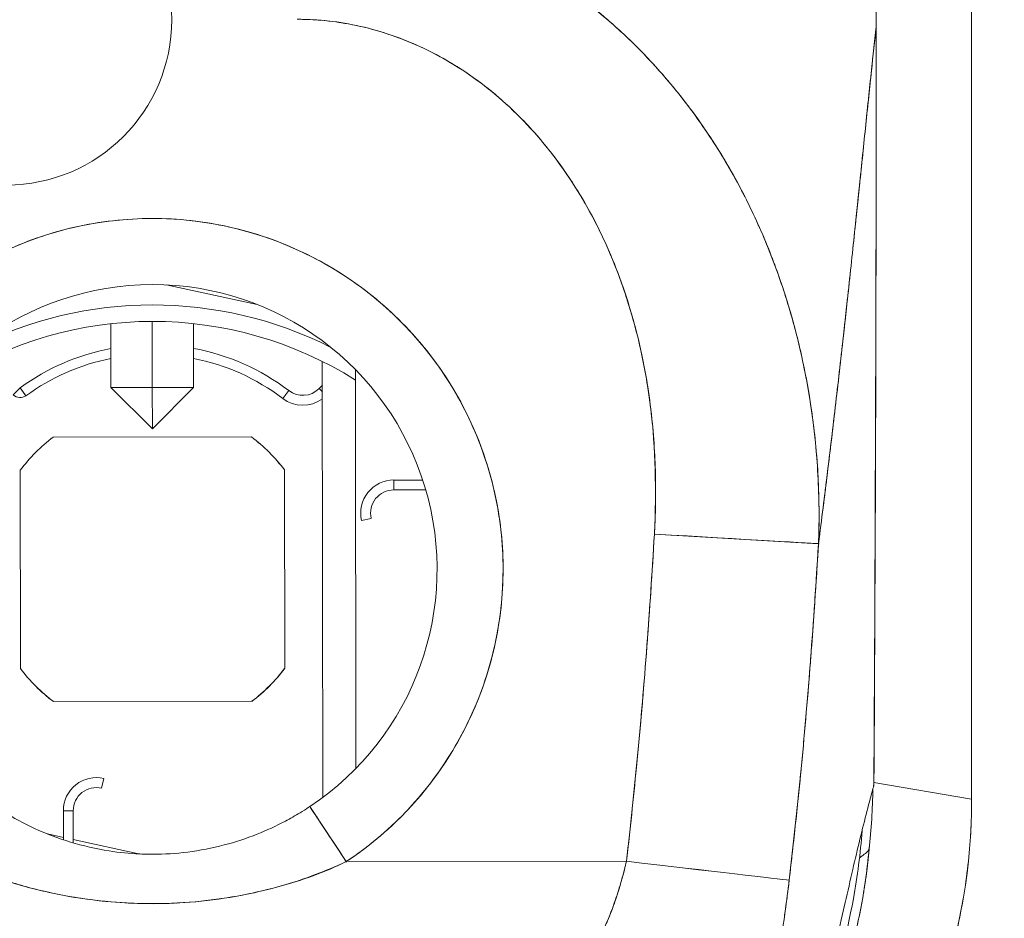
# Model space of a CAD drawing. Header units: inches. Extents: x 14 to 423, y 12 to 263.
# Tile 47 of 124: x 143.06 to 144.23, y 164.07 to 165.14. Entities that reach past the tile are written whole.
import ezdxf

# ---------------------------------------------------------------- set-up
doc = ezdxf.new("R2010")
doc.units = ezdxf.units.IN
doc.header["$LTSCALE"] = 26
doc.header["$MEASUREMENT"] = 0
doc.layers.add('Dimension (ANSI)', color=7, linetype='Continuous', lineweight=5)
doc.layers.add('Visible (ANSI)', color=7, linetype='Continuous', lineweight=5)
doc.styles.add('ROMANS', font='romans.shx')
doc.dimstyles.new('Default (ANSI)', dxfattribs={"dimscale": 26, "dimtxt": 0.08, "dimasz": 0.098425, "dimexe": 0.125, "dimexo": 0.0625, "dimgap": 0.031496, "dimtad": 0, "dimtih": 1, "dimtoh": 1, "dimrnd": 1e-08, "dimzin": 0, "dimdsep": 46, "dimtxsty": 'ROMANS', "dimcen": 0.09, "dimdle": 0.393701, "dimclrd": 256, "dimclre": 256, "dimclrt": 256, "dimadec": 0, "dimazin": 0, "dimtfac": 1.25, "dimtofl": 0, "dimtmove": 0, "dimatfit": 3, "dimfxl": 1, "dimtolj": 1, "dimtzin": 0, "dimlwd": -1, "dimlwe": -1, "dimarcsym": 0})

# ---------------------------------------------------------------- blocks, each defined once
blk = doc.blocks.new('*D44')
at = {"layer": 'Defpoints', "color": 0, "transparency": 16777216}
for p in [(143.3756, 164.4828), (170.1133, 129.3889), (186.6754, 129.3889)]:
    blk.add_point(p, dxfattribs=at)
at = {"layer": 'Dimension (ANSI)', "transparency": 16777216}
for p, q in [((145.0006, 164.4828), (189.9254, 164.4828)), ((186.6754, 161.9238), (186.6754, 148.7948)), ((186.6754, 131.9479), (186.6754, 145.077)), ((171.7383, 129.3889), (189.9254, 129.3889))]:
    blk.add_line(p, q, dxfattribs=at)
for points in [[(186.2489, 161.9238), (187.1019, 161.9238), (186.6754, 164.4828)], [(186.2489, 131.9479), (187.1019, 131.9479), (186.6754, 129.3889)]]:
    blk.add_solid(points, dxfattribs=at)
at = {"layer": 'Dimension (ANSI)', "transparency": 16777216, "insert": (182.565, 147.9759), "char_height": 2.08, "attachment_point": 1, "style": 'ROMANS'}
blk.add_mtext('\\A1;35.09', dxfattribs=at)

msp = doc.modelspace()

# ---------------------------------------------------------------- linework, layer by layer
at = {"layer": 'Visible (ANSI)'}
for p, q in [((144.1945, 164.2089), (144.1945, 165.2729)), ((144.1945, 165.2729), (144.1945, 164.2089)), ((144.0807, 165.1288), (144.0807, 165.1288)), ((143.3428, 164.7981), (143.2344, 164.8214)), ((143.1685, 164.795), (143.1685, 164.795)), ((143.2669, 164.7951), (143.2669, 164.7951)), ((143.1686, 164.6991), (143.1685, 164.7752)), ((143.2178, 164.6992), (143.2177, 164.7779)), ((143.2177, 164.7779), (143.2178, 164.6992)), ((143.267, 164.6992), (143.2669, 164.7753)), ((143.4212, 164.2109), (143.4205, 164.7302)), ((143.0603, 164.6989), (143.0519, 164.6905)), ((143.0603, 164.6989), (143.0672, 164.6894)), ((143.1686, 164.6991), (143.2178, 164.6992)), ((143.2178, 164.6992), (143.1686, 164.6991)), ((143.2179, 164.65), (143.1686, 164.6991)), ((143.2178, 164.6992), (143.267, 164.6992)), ((143.2178, 164.6992), (143.2179, 164.65)), ((143.2179, 164.65), (143.2178, 164.6992)), ((143.267, 164.6992), (143.2178, 164.6992)), ((143.2179, 164.65), (143.267, 164.6992)), ((143.4167, 164.6979), (143.4206, 164.7018)), ((143.4599, 164.708), (143.4605, 164.2454)), ((143.3733, 164.6861), (143.3805, 164.6955)), ((143.3805, 164.6955), (143.3733, 164.6861)), ((143.4167, 164.6979), (143.4206, 164.694)), ((143.4206, 164.694), (143.4167, 164.6979)), ((143.0998, 164.64), (143.336, 164.6403)), ((143.336, 164.6403), (143.0998, 164.64)), ((143.0608, 164.3643), (143.0605, 164.6005)), ((143.0605, 164.6005), (143.0608, 164.3643)), ((143.3754, 164.6009), (143.3757, 164.3647)), ((143.3757, 164.3647), (143.3754, 164.6009)), ((143.5057, 164.5889), (143.5402, 164.5889)), ((143.5057, 164.5889), (143.5057, 164.5771)), ((143.5402, 164.5889), (143.5057, 164.5889)), ((143.5057, 164.5771), (143.5057, 164.5889)), ((143.5057, 164.5771), (143.5439, 164.5771)), ((143.4673, 164.5406), (143.4788, 164.5433)), ((143.8163, 164.5246), (144.0119, 164.5131)), ((143.6118, 164.3425), (143.6118, 164.3425)), ((143.3364, 164.3253), (143.1002, 164.325)), ((143.1002, 164.325), (143.3364, 164.3253)), ((143.6039, 164.322), (143.6039, 164.3221)), ((143.1574, 164.2219), (143.1601, 164.2334)), ((144.078, 164.2287), (144.1945, 164.2089)), ((144.1945, 164.2089), (144.078, 164.2287)), ((144.1945, 164.2089), (144.1945, 164.2075)), ((143.1118, 164.195), (143.1236, 164.195)), ((143.1118, 164.195), (143.1118, 164.1604)), ((143.1236, 164.195), (143.1118, 164.195)), ((143.1118, 164.1604), (143.1118, 164.195)), ((143.1236, 164.1567), (143.1236, 164.195)), ((143.4056, 164.1999), (143.4491, 164.1344)), ((143.0928, 164.1673), (143.1118, 164.1632)), ((143.1236, 164.1607), (143.2034, 164.1434)), ((143.786, 164.1605), (143.786, 164.1605)), ((143.786, 164.1605), (143.786, 164.1605)), ((143.4606, 164.1423), (143.4606, 164.1423)), ((143.7837, 164.1408), (143.7837, 164.1408)), ((143.4491, 164.1344), (143.783, 164.1348)), ((143.783, 164.1348), (143.4491, 164.1344)), ((143.4213, 164.1221), (143.4213, 164.1225)), ((143.1897, 164.085), (143.1892, 164.085)), ((143.2466, 164.085), (143.246, 164.085))]:
    msp.add_line(p, q, dxfattribs=at)
msp.add_circle((143.0441, 165.1373), 0.1969, dxfattribs=at)
for centre, radius, start, end in [((143.2181, 164.4826), 0.4179, 303.5542, 236.5917), ((143.2181, 164.4826), 0.3392, 303.5542, 236.5917), ((143.2183, 164.3251), 0.4724, 63.3768, 116.7692), ((143.2183, 164.3251), 0.4724, 63.3768, 116.7692), ((143.2183, 164.3251), 0.4528, 57.7438, 122.4021), ((143.2181, 164.4826), 0.2677, 100.6655, 126.1173), ((143.2181, 164.4826), 0.2677, 52.6623, 79.4804), ((143.2181, 164.4826), 0.2559, 101.1606, 126.1176), ((143.2181, 164.4826), 0.2559, 52.6621, 78.9855), ((143.0603, 164.6989), 0.0118, 225, 306.1173), ((143.0603, 164.6989), 0.0118, 285.6418, 306.1173), ((143.3972, 164.7174), 0.0276, 232.6623, 315), ((143.3972, 164.7174), 0.0394, 232.6623, 306.4838), ((143.2183, 164.4824), 0.1972, 126.9565, 143.1895), ((143.2181, 164.4826), 0.1969, 126.9429, 143.2031), ((143.2178, 164.4824), 0.1972, 36.9565, 53.1895), ((143.2181, 164.4826), 0.1969, 36.9429, 53.2031), ((143.5057, 164.5496), 0.0394, 90, 193.1009), ((143.5057, 164.5496), 0.0394, 90, 193.1009), ((143.5057, 164.5496), 0.0276, 90, 193.1009), ((143.8232, 164.5614), 0.0197, 251.6995, 252.2275), ((143.8232, 164.5614), 0.0197, 251.6981, 252.2263), ((143.2183, 164.4829), 0.1972, 216.9565, 233.1895), ((143.2181, 164.4826), 0.1969, 216.9429, 233.2031), ((143.2178, 164.4829), 0.1972, 306.9565, 323.1895), ((143.2181, 164.4826), 0.1969, 306.9429, 323.2031), ((143.1512, 164.195), 0.0394, 76.8991, 180), ((143.1512, 164.195), 0.0394, 76.8991, 180), ((143.1512, 164.195), 0.0276, 76.8991, 180)]:
    msp.add_arc(centre, radius, start, end, dxfattribs=at)
for centre, major_axis, ratio, start_param, end_param in [((144.0689, 165.1288), (0.0118, 0), 0.00001, 0.034493, 0.074085), ((143.8163, 164.5246), (0.1965, -0.0115), 0.00001, 0.025481, 1.570796), ((143.3782, 164.229), (0.1168, 0.6887), 0.999988, 4.765428, 4.868842), ((143.3782, 164.229), (-0.117, -0.6887), 0.999988, 1.624174, 1.727591), ((144.0661, 164.2252), (0.0118, -0.0001), 0.00001, 0.277726, 0.365491), ((143.5073, 164.207), (0.1154, 0.6788), 0.997956, 4.543675, 4.881103), ((143.4491, 164.1344), (-0.0435, 0.0656), 0.00001, 0.049365, 1.578957), ((143.783, 164.1348), (0.1955, -0.0228), 0.00001, 0.127069, 1.570856), ((143.783, 164.1348), (0.1955, -0.0228), 0.00001, 0.126542, 1.570795)]:
    msp.add_ellipse(centre, major_axis=major_axis, ratio=ratio, start_param=start_param, end_param=end_param, dxfattribs=at)
for points, knots in [([(143.3745, 165.8399), (143.4532, 165.84), (143.533, 165.8264), (143.6773, 165.7758), (143.7442, 165.7396), (143.8623, 165.6488), (143.9149, 165.593), (143.9992, 165.4691), (144.0319, 165.3994), (144.0711, 165.263), (144.0806, 165.1956), (144.0807, 165.1288)], [0, 0, 0, 0, 0.599529, 0.599529, 1.165116, 1.165116, 1.73485, 1.73485, 2.307269, 2.307269, 2.816056, 2.816056, 2.816056, 2.816056]), ([(143.3745, 165.8393), (143.3869, 165.8394), (143.4011, 165.839), (143.416, 165.8382), (143.4219, 165.8378), (143.4279, 165.8374), (143.4339, 165.8369), (143.4451, 165.836), (143.4565, 165.8347), (143.4681, 165.8332), (143.4786, 165.8318), (143.4894, 165.8301), (143.5004, 165.8281), (143.5097, 165.8264), (143.5192, 165.8245), (143.5288, 165.8223), (143.5433, 165.8191), (143.5581, 165.8153), (143.5733, 165.8108), (143.5807, 165.8086), (143.5883, 165.8063), (143.5959, 165.8037), (143.6142, 165.7977), (143.6329, 165.7906), (143.6521, 165.7824), (143.657, 165.7803), (143.6619, 165.7781), (143.6668, 165.7759), (143.6893, 165.7656), (143.7125, 165.7536), (143.7359, 165.7395), (143.7368, 165.739), (143.7377, 165.7384), (143.7386, 165.7379), (143.7617, 165.7239), (143.785, 165.708), (143.8086, 165.6896), (143.8133, 165.6859), (143.818, 165.6821), (143.8227, 165.6782), (143.8399, 165.664), (143.857, 165.6485), (143.8738, 165.6315), (143.8858, 165.6195), (143.8975, 165.6069), (143.909, 165.5935), (143.9168, 165.5844), (143.9245, 165.5749), (143.932, 165.5652), (143.9498, 165.5422), (143.9663, 165.5178), (143.9813, 165.4925), (143.9822, 165.4909), (143.9832, 165.4893), (143.9841, 165.4876), (143.9976, 165.4644), (144.0097, 165.4406), (144.0204, 165.4161), (144.0271, 165.4009), (144.0333, 165.3854), (144.0389, 165.3696), (144.0425, 165.3594), (144.046, 165.3491), (144.0491, 165.3387), (144.0568, 165.3137), (144.0631, 165.2882), (144.0679, 165.2633), (144.0691, 165.257), (144.0702, 165.2506), (144.0712, 165.2444), (144.0741, 165.2267), (144.0763, 165.2094), (144.0778, 165.1926), (144.0798, 165.1703), (144.0806, 165.1489), (144.0807, 165.1288)], [0, 0, 0, 0, 0.065233, 0.065233, 0.065233, 0.090909, 0.090909, 0.090909, 0.138606, 0.138606, 0.138606, 0.181818, 0.181818, 0.181818, 0.218295, 0.218295, 0.218295, 0.272727, 0.272727, 0.272727, 0.299488, 0.299488, 0.299488, 0.363636, 0.363636, 0.363636, 0.379913, 0.379913, 0.379913, 0.454545, 0.454545, 0.454545, 0.457429, 0.457429, 0.457429, 0.530754, 0.530754, 0.530754, 0.545455, 0.545455, 0.545455, 0.598649, 0.598649, 0.598649, 0.636364, 0.636364, 0.636364, 0.662242, 0.662242, 0.662242, 0.723318, 0.723318, 0.723318, 0.727273, 0.727273, 0.727273, 0.783303, 0.783303, 0.783303, 0.818182, 0.818182, 0.818182, 0.840721, 0.840721, 0.840721, 0.895221, 0.895221, 0.895221, 0.909091, 0.909091, 0.909091, 0.94822, 0.94822, 0.94822, 1, 1, 1, 1]), ([(144.0807, 165.1288), (144.0807, 165.1371), (144.0805, 165.1454), (144.0802, 165.1537), (144.0799, 165.1629), (144.0794, 165.1721), (144.0787, 165.1813), (144.078, 165.1914), (144.077, 165.2014), (144.0758, 165.2115), (144.0745, 165.2225), (144.073, 165.2335), (144.0712, 165.2445), (144.0699, 165.2525), (144.0685, 165.2604), (144.0669, 165.2683), (144.0661, 165.2724), (144.0653, 165.2764), (144.0644, 165.2804), (144.0616, 165.2934), (144.0584, 165.3064), (144.0548, 165.3193), (144.0509, 165.3335), (144.0465, 165.3475), (144.0418, 165.3614), (144.037, 165.3752), (144.0319, 165.3889), (144.0263, 165.4024), (144.0257, 165.4038), (144.0251, 165.4052), (144.0245, 165.4066), (144.0177, 165.4229), (144.0102, 165.4389), (144.0022, 165.4546), (143.9932, 165.4721), (143.9835, 165.4892), (143.9732, 165.5059), (143.9691, 165.5125), (143.9649, 165.519), (143.9606, 165.5254), (143.9527, 165.5372), (143.9445, 165.5487), (143.936, 165.56), (143.9223, 165.578), (143.9079, 165.5953), (143.8926, 165.6119), (143.886, 165.619), (143.8793, 165.626), (143.8725, 165.6329), (143.8649, 165.6405), (143.8571, 165.6479), (143.8492, 165.6552), (143.8359, 165.6673), (143.8221, 165.679), (143.8079, 165.6901), (143.7952, 165.7001), (143.7821, 165.7096), (143.7687, 165.7186), (143.7676, 165.7194), (143.7665, 165.7201), (143.7654, 165.7208), (143.7544, 165.7282), (143.7431, 165.7353), (143.7317, 165.742), (143.7203, 165.7487), (143.7088, 165.7551), (143.6971, 165.7611), (143.6865, 165.7666), (143.6759, 165.7718), (143.665, 165.7767), (143.6579, 165.7799), (143.6507, 165.783), (143.6435, 165.786), (143.6408, 165.7871), (143.638, 165.7882), (143.6353, 165.7893), (143.6262, 165.793), (143.617, 165.7964), (143.6077, 165.7997), (143.5992, 165.8027), (143.5907, 165.8055), (143.5821, 165.8081), (143.5742, 165.8106), (143.5663, 165.8129), (143.5583, 165.815), (143.5509, 165.817), (143.5435, 165.8189), (143.536, 165.8207), (143.5292, 165.8223), (143.5223, 165.8238), (143.5154, 165.8252), (143.5141, 165.8255), (143.5128, 165.8257), (143.5115, 165.826), (143.5065, 165.827), (143.5014, 165.8279), (143.4964, 165.8288), (143.4907, 165.8298), (143.485, 165.8307), (143.4793, 165.8316), (143.4743, 165.8323), (143.4693, 165.833), (143.4643, 165.8337), (143.4599, 165.8342), (143.4555, 165.8348), (143.4511, 165.8352), (143.4472, 165.8357), (143.4433, 165.8361), (143.4394, 165.8364), (143.4359, 165.8367), (143.4324, 165.837), (143.4289, 165.8373), (143.4257, 165.8375), (143.4225, 165.8378), (143.4193, 165.838), (143.4163, 165.8382), (143.4133, 165.8383), (143.4104, 165.8385), (143.4075, 165.8386), (143.4047, 165.8387), (143.4019, 165.8388), (143.3993, 165.8389), (143.3966, 165.839), (143.394, 165.8391), (143.3916, 165.8392), (143.3891, 165.8392), (143.3867, 165.8393), (143.3845, 165.8393), (143.3823, 165.8393), (143.3801, 165.8393), (143.3783, 165.8393), (143.3764, 165.8393), (143.3745, 165.8393)], [0, 0, 0, 0, 0.022163, 0.022163, 0.022163, 0.046721, 0.046721, 0.046721, 0.07375, 0.07375, 0.07375, 0.103441, 0.103441, 0.103441, 0.125, 0.125, 0.125, 0.135958, 0.135958, 0.135958, 0.171628, 0.171628, 0.171628, 0.210936, 0.210936, 0.210936, 0.25, 0.25, 0.25, 0.254076, 0.254076, 0.254076, 0.301415, 0.301415, 0.301415, 0.354208, 0.354208, 0.354208, 0.375, 0.375, 0.375, 0.413119, 0.413119, 0.413119, 0.473883, 0.473883, 0.473883, 0.5, 0.5, 0.5, 0.529014, 0.529014, 0.529014, 0.577715, 0.577715, 0.577715, 0.621414, 0.621414, 0.621414, 0.625, 0.625, 0.625, 0.66093, 0.66093, 0.66093, 0.696579, 0.696579, 0.696579, 0.728771, 0.728771, 0.728771, 0.75, 0.75, 0.75, 0.757976, 0.757976, 0.757976, 0.784626, 0.784626, 0.784626, 0.80904, 0.80904, 0.80904, 0.83151, 0.83151, 0.83151, 0.852308, 0.852308, 0.852308, 0.871433, 0.871433, 0.871433, 0.875, 0.875, 0.875, 0.888962, 0.888962, 0.888962, 0.904641, 0.904641, 0.904641, 0.918368, 0.918368, 0.918368, 0.930426, 0.930426, 0.930426, 0.941092, 0.941092, 0.941092, 0.950638, 0.950638, 0.950638, 0.959335, 0.959335, 0.959335, 0.967454, 0.967454, 0.967454, 0.975136, 0.975136, 0.975136, 0.982323, 0.982323, 0.982323, 0.988932, 0.988932, 0.988932, 0.994877, 0.994877, 0.994877, 1, 1, 1, 1]), ([(144.0119, 164.5131), (144.0128, 164.5343), (144.0129, 164.5563), (144.0121, 164.579), (144.0112, 164.6025), (144.0094, 164.6269), (144.0063, 164.6519), (144.0062, 164.6524), (144.0062, 164.653), (144.0061, 164.6535), (144.003, 164.6789), (143.9986, 164.705), (143.993, 164.7309), (143.9903, 164.7435), (143.9873, 164.7562), (143.984, 164.7686), (143.9809, 164.7806), (143.9775, 164.7925), (143.9738, 164.8042), (143.9729, 164.8072), (143.9719, 164.8102), (143.971, 164.8131), (143.9617, 164.8416), (143.9511, 164.8688), (143.9393, 164.8948), (143.9325, 164.9099), (143.9252, 164.9247), (143.9176, 164.939), (143.9114, 164.9506), (143.9049, 164.9619), (143.8983, 164.973), (143.8829, 164.9985), (143.8662, 165.0226), (143.8485, 165.045), (143.8465, 165.0476), (143.8445, 165.0502), (143.8424, 165.0527), (143.8334, 165.0638), (143.8242, 165.0745), (143.8147, 165.0848), (143.8072, 165.093), (143.7995, 165.101), (143.7917, 165.1086), (143.7791, 165.121), (143.7661, 165.1327), (143.7529, 165.1437), (143.7453, 165.1501), (143.7375, 165.1562), (143.7297, 165.1621), (143.7085, 165.1782), (143.6868, 165.1924), (143.6652, 165.2047), (143.6618, 165.2066), (143.6585, 165.2085), (143.6551, 165.2103), (143.6367, 165.2203), (143.6185, 165.229), (143.6006, 165.2364), (143.5866, 165.2422), (143.5728, 165.2472), (143.5593, 165.2516), (143.5523, 165.2539), (143.5454, 165.256), (143.5385, 165.2579), (143.5191, 165.2634), (143.5001, 165.2676), (143.4814, 165.2707), (143.4777, 165.2714), (143.4739, 165.272), (143.4702, 165.2725), (143.457, 165.2745), (143.4439, 165.2759), (143.4314, 165.2768), (143.4166, 165.2779), (143.4027, 165.2783), (143.3902, 165.2781)], [0, 0, 0, 0, 0.0539723, 0.0539723, 0.0539723, 0.1098872, 0.1098872, 0.1098872, 0.1111111, 0.1111111, 0.1111111, 0.1678395, 0.1678395, 0.1678395, 0.195541, 0.195541, 0.195541, 0.2222222, 0.2222222, 0.2222222, 0.2290682, 0.2290682, 0.2290682, 0.2949275, 0.2949275, 0.2949275, 0.3333333, 0.3333333, 0.3333333, 0.3644211, 0.3644211, 0.3644211, 0.4362041, 0.4362041, 0.4362041, 0.4444444, 0.4444444, 0.4444444, 0.4804974, 0.4804974, 0.4804974, 0.5092271, 0.5092271, 0.5092271, 0.5555556, 0.5555556, 0.5555556, 0.5823886, 0.5823886, 0.5823886, 0.6553745, 0.6553745, 0.6553745, 0.6666667, 0.6666667, 0.6666667, 0.7290537, 0.7290537, 0.7290537, 0.7777778, 0.7777778, 0.7777778, 0.8029174, 0.8029174, 0.8029174, 0.8744925, 0.8744925, 0.8744925, 0.8888889, 0.8888889, 0.8888889, 0.9398728, 0.9398728, 0.9398728, 0.9999848, 0.9999848, 0.9999848, 0.9999848]), ([(143.3902, 165.2781), (143.402, 165.2782), (143.4139, 165.2778), (143.4259, 165.2771), (143.439, 165.2763), (143.4522, 165.275), (143.4654, 165.2732), (143.4739, 165.272), (143.4824, 165.2706), (143.4909, 165.2691), (143.4968, 165.268), (143.5026, 165.2668), (143.5084, 165.2655), (143.524, 165.2621), (143.5395, 165.2579), (143.555, 165.253), (143.5668, 165.2493), (143.5787, 165.2451), (143.5904, 165.2405), (143.5952, 165.2386), (143.6001, 165.2366), (143.6049, 165.2346), (143.6227, 165.227), (143.6404, 165.2184), (143.6578, 165.2089), (143.6674, 165.2036), (143.6769, 165.198), (143.6863, 165.1921), (143.6953, 165.1864), (143.7043, 165.1805), (143.7131, 165.1742), (143.7325, 165.1606), (143.7514, 165.1456), (143.7697, 165.1292), (143.7718, 165.1273), (143.774, 165.1254), (143.7761, 165.1234), (143.7934, 165.1075), (143.8102, 165.0903), (143.8263, 165.0719), (143.8366, 165.06), (143.8467, 165.0476), (143.8565, 165.0347), (143.8645, 165.0241), (143.8722, 165.0133), (143.8797, 165.0021), (143.8952, 164.9791), (143.9096, 164.9547), (143.9228, 164.929), (143.9232, 164.9282), (143.9236, 164.9274), (143.924, 164.9266), (143.935, 164.9051), (143.9451, 164.8827), (143.9543, 164.8595), (143.9618, 164.8405), (143.9687, 164.8208), (143.9749, 164.8007), (143.9755, 164.7988), (143.9761, 164.7968), (143.9767, 164.7949), (143.9824, 164.7756), (143.9876, 164.7559), (143.992, 164.7358), (143.9959, 164.7181), (143.9993, 164.7002), (144.0021, 164.6821), (144.0033, 164.6749), (144.0043, 164.6677), (144.0052, 164.6605), (144.0064, 164.6515), (144.0074, 164.6425), (144.0083, 164.6335), (144.0098, 164.6189), (144.0108, 164.6042), (144.0115, 164.5894), (144.0122, 164.5762), (144.0125, 164.5628), (144.0126, 164.5494), (144.0126, 164.5374), (144.0124, 164.5253), (144.0119, 164.5131)], [0.0000106, 0.0000106, 0.0000106, 0.0000106, 0.0395519, 0.0395519, 0.0395519, 0.0829776, 0.0829776, 0.0829776, 0.1111111, 0.1111111, 0.1111111, 0.130351, 0.130351, 0.130351, 0.1822686, 0.1822686, 0.1822686, 0.2222222, 0.2222222, 0.2222222, 0.2386312, 0.2386312, 0.2386312, 0.2996771, 0.2996771, 0.2996771, 0.3333333, 0.3333333, 0.3333333, 0.3655628, 0.3655628, 0.3655628, 0.4361491, 0.4361491, 0.4361491, 0.4444444, 0.4444444, 0.4444444, 0.5119023, 0.5119023, 0.5119023, 0.5555556, 0.5555556, 0.5555556, 0.5911944, 0.5911944, 0.5911944, 0.6643626, 0.6643626, 0.6643626, 0.6666667, 0.6666667, 0.6666667, 0.7276645, 0.7276645, 0.7276645, 0.7777778, 0.7777778, 0.7777778, 0.7825579, 0.7825579, 0.7825579, 0.8302948, 0.8302948, 0.8302948, 0.872238, 0.872238, 0.872238, 0.8888889, 0.8888889, 0.8888889, 0.9095682, 0.9095682, 0.9095682, 0.942962, 0.942962, 0.942962, 0.9729752, 0.9729752, 0.9729752, 1, 1, 1, 1]), ([(143.8163, 164.5246), (143.8188, 164.5774), (143.8175, 164.6269), (143.8121, 164.6732), (143.8066, 164.7195), (143.797, 164.7626), (143.7845, 164.802), (143.772, 164.8413), (143.7566, 164.8769), (143.7391, 164.9089), (143.7216, 164.9409), (143.7019, 164.9693), (143.6808, 164.9942), (143.6597, 165.0191), (143.6372, 165.0405), (143.6137, 165.0586), (143.5903, 165.0767), (143.566, 165.0916), (143.5412, 165.1033), (143.5164, 165.115), (143.4912, 165.1236), (143.466, 165.1294), (143.4408, 165.1351), (143.4156, 165.1379), (143.3904, 165.1378)], [0, 0, 0, 0, 0.125, 0.125, 0.125, 0.25, 0.25, 0.25, 0.375, 0.375, 0.375, 0.5, 0.5, 0.5, 0.625, 0.625, 0.625, 0.75, 0.75, 0.75, 0.875, 0.875, 0.875, 1, 1, 1, 1]), ([(143.8163, 164.5246), (143.8169, 164.5345), (143.8173, 164.5444), (143.8176, 164.5543), (143.8178, 164.5651), (143.8179, 164.576), (143.8178, 164.5869), (143.8176, 164.5988), (143.8172, 164.6108), (143.8165, 164.6227), (143.8158, 164.6358), (143.8147, 164.6489), (143.8133, 164.662), (143.8118, 164.6765), (143.8098, 164.691), (143.8075, 164.7053), (143.8057, 164.716), (143.8037, 164.7267), (143.8015, 164.7372), (143.8004, 164.7425), (143.7992, 164.7477), (143.798, 164.7529), (143.7939, 164.7704), (143.7891, 164.7876), (143.7836, 164.8046), (143.7776, 164.8235), (143.7707, 164.842), (143.7629, 164.8602), (143.7543, 164.8801), (143.7446, 164.8996), (143.7338, 164.9183), (143.7311, 164.9232), (143.7282, 164.9279), (143.7253, 164.9326), (143.7166, 164.9468), (143.7071, 164.9606), (143.6971, 164.9738), (143.6849, 164.9899), (143.6719, 165.0051), (143.6579, 165.0194), (143.6454, 165.0321), (143.6322, 165.044), (143.6183, 165.055), (143.6069, 165.0641), (143.595, 165.0726), (143.5827, 165.0804), (143.5816, 165.0811), (143.5805, 165.0818), (143.5794, 165.0825), (143.5673, 165.09), (143.5548, 165.0968), (143.542, 165.1029), (143.5305, 165.1084), (143.5188, 165.1132), (143.5068, 165.1175), (143.496, 165.1213), (143.485, 165.1247), (143.4738, 165.1275), (143.4638, 165.13), (143.4537, 165.132), (143.4435, 165.1336), (143.4342, 165.1351), (143.425, 165.1362), (143.4156, 165.1369), (143.4072, 165.1375), (143.3988, 165.1378), (143.3904, 165.1378)], [0, 0, 0, 0, 0.034588, 0.034588, 0.034588, 0.072613, 0.072613, 0.072613, 0.11445, 0.11445, 0.11445, 0.16066, 0.16066, 0.16066, 0.2119, 0.2119, 0.2119, 0.25, 0.25, 0.25, 0.268909, 0.268909, 0.268909, 0.332309, 0.332309, 0.332309, 0.40259, 0.40259, 0.40259, 0.480099, 0.480099, 0.480099, 0.5, 0.5, 0.5, 0.559815, 0.559815, 0.559815, 0.632197, 0.632197, 0.632197, 0.696757, 0.696757, 0.696757, 0.75, 0.75, 0.75, 0.754844, 0.754844, 0.754844, 0.806927, 0.806927, 0.806927, 0.853712, 0.853712, 0.853712, 0.896031, 0.896031, 0.896031, 0.93419, 0.93419, 0.93419, 0.968796, 0.968796, 0.968796, 1, 1, 1, 1]), ([(144.0807, 165.1288), (144.0789, 165.1125), (144.077, 165.0949), (144.075, 165.0763), (144.0727, 165.0549), (144.0704, 165.0321), (144.0679, 165.0082), (144.0654, 164.9844), (144.0628, 164.9594), (144.0602, 164.9337), (144.0575, 164.9079), (144.0547, 164.8813), (144.0518, 164.8542), (144.0489, 164.827), (144.0459, 164.7993), (144.0428, 164.7712), (144.0397, 164.7431), (144.0365, 164.7146), (144.0331, 164.686), (144.0298, 164.6573), (144.0264, 164.6285), (144.0228, 164.5996), (144.0193, 164.5707), (144.0157, 164.5419), (144.0119, 164.5131)], [0, 0, 0, 0, 0.110185, 0.110185, 0.110185, 0.237301, 0.237301, 0.237301, 0.364418, 0.364418, 0.364418, 0.491534, 0.491534, 0.491534, 0.618651, 0.618651, 0.618651, 0.745767, 0.745767, 0.745767, 0.872884, 0.872884, 0.872884, 1, 1, 1, 1]), ([(144.0119, 164.5131), (144.0124, 164.5169), (144.0129, 164.5207), (144.0134, 164.5244), (144.017, 164.5522), (144.0205, 164.5802), (144.0239, 164.6081), (144.0273, 164.636), (144.0306, 164.6638), (144.0338, 164.6915), (144.037, 164.7192), (144.0401, 164.7467), (144.0431, 164.7739), (144.0461, 164.801), (144.049, 164.8278), (144.0518, 164.8541), (144.0546, 164.8803), (144.0573, 164.9061), (144.0599, 164.931), (144.0625, 164.956), (144.065, 164.9802), (144.0674, 165.0034), (144.0698, 165.0266), (144.0721, 165.0488), (144.0743, 165.0698), (144.0765, 165.0908), (144.0786, 165.1106), (144.0807, 165.1288)], [0, 0, 0, 0, 0.016632, 0.016632, 0.016632, 0.139553, 0.139553, 0.139553, 0.262474, 0.262474, 0.262474, 0.385395, 0.385395, 0.385395, 0.508316, 0.508316, 0.508316, 0.631237, 0.631237, 0.631237, 0.754158, 0.754158, 0.754158, 0.877079, 0.877079, 0.877079, 1, 1, 1, 1]), ([(144.0807, 165.1288), (144.0807, 165.1098), (144.0807, 165.0894), (144.0807, 165.0681), (144.0807, 165.0544), (144.0806, 165.0403), (144.0806, 165.0258), (144.0806, 165.0213), (144.0806, 165.0168), (144.0806, 165.0122), (144.0806, 164.9952), (144.0806, 164.9779), (144.0806, 164.9602), (144.0806, 164.9442), (144.0806, 164.9279), (144.0805, 164.9114), (144.0805, 164.9109), (144.0805, 164.9105), (144.0805, 164.91), (144.0805, 164.8953), (144.0805, 164.8803), (144.0805, 164.8651), (144.0804, 164.8506), (144.0804, 164.8358), (144.0804, 164.8207), (144.0804, 164.8084), (144.0803, 164.7958), (144.0803, 164.783), (144.0802, 164.7675), (144.0802, 164.7515), (144.0802, 164.7353), (144.0801, 164.7077), (144.08, 164.6793), (144.0799, 164.6506), (144.0799, 164.6473), (144.0799, 164.644), (144.0798, 164.6407), (144.0797, 164.6145), (144.0797, 164.5883), (144.0796, 164.5619), (144.0795, 164.5461), (144.0794, 164.5304), (144.0794, 164.5147), (144.0793, 164.5072), (144.0793, 164.4998), (144.0793, 164.4924), (144.0792, 164.4831), (144.0792, 164.4739), (144.0792, 164.4647), (144.0791, 164.4468), (144.079, 164.429), (144.0789, 164.4115), (144.0789, 164.392), (144.0788, 164.3729), (144.0787, 164.3543), (144.0787, 164.3526), (144.0787, 164.351), (144.0786, 164.3493), (144.0785, 164.3297), (144.0784, 164.3107), (144.0783, 164.2924), (144.0782, 164.2685), (144.0781, 164.2459), (144.0779, 164.2251)], [0, 0, 0, 0, 0.086854, 0.086854, 0.086854, 0.142857, 0.142857, 0.142857, 0.160393, 0.160393, 0.160393, 0.225332, 0.225332, 0.225332, 0.284072, 0.284072, 0.284072, 0.285714, 0.285714, 0.285714, 0.337995, 0.337995, 0.337995, 0.387858, 0.387858, 0.387858, 0.428571, 0.428571, 0.428571, 0.477903, 0.477903, 0.477903, 0.561799, 0.561799, 0.561799, 0.571429, 0.571429, 0.571429, 0.647398, 0.647398, 0.647398, 0.692793, 0.692793, 0.692793, 0.714286, 0.714286, 0.714286, 0.741164, 0.741164, 0.741164, 0.793671, 0.793671, 0.793671, 0.851961, 0.851961, 0.851961, 0.857143, 0.857143, 0.857143, 0.918923, 0.918923, 0.918923, 1, 1, 1, 1]), ([(144.0779, 164.2251), (144.0784, 164.2976), (144.0788, 164.3706), (144.0791, 164.4441), (144.0792, 164.4697), (144.0793, 164.4953), (144.0794, 164.521), (144.0796, 164.5656), (144.0797, 164.6104), (144.0799, 164.6553), (144.0801, 164.7106), (144.0802, 164.7662), (144.0804, 164.8221), (144.0804, 164.8423), (144.0805, 164.8625), (144.0805, 164.8828), (144.0806, 164.9642), (144.0807, 165.0462), (144.0807, 165.1288)], [0, 0, 0, 0, 0.247318, 0.247318, 0.247318, 0.333333, 0.333333, 0.333333, 0.482783, 0.482783, 0.482783, 0.666667, 0.666667, 0.666667, 0.733158, 0.733158, 0.733158, 1, 1, 1, 1]), ([(142.988, 164.1338), (142.9622, 164.1508), (142.9387, 164.1702), (142.9174, 164.1924), (142.8961, 164.2145), (142.8769, 164.2394), (142.8608, 164.2659), (142.8446, 164.2925), (142.8315, 164.3208), (142.8217, 164.3502), (142.8119, 164.3796), (142.8054, 164.4101), (142.8023, 164.4409), (142.7992, 164.4718), (142.7995, 164.503), (142.8033, 164.5337), (142.8071, 164.5645), (142.8143, 164.5949), (142.8248, 164.624), (142.8353, 164.6532), (142.8491, 164.6812), (142.8657, 164.7074), (142.8824, 164.7335), (142.902, 164.7578), (142.9241, 164.7796), (142.9461, 164.8014), (142.9706, 164.8208), (142.9969, 164.8372), (143.0232, 164.8536), (143.0513, 164.8671), (143.0806, 164.8773), (143.1099, 164.8875), (143.1403, 164.8944), (143.1711, 164.8979), (143.2019, 164.9014), (143.2331, 164.9014), (143.2639, 164.898), (143.2947, 164.8946), (143.3252, 164.8878), (143.3545, 164.8777), (143.3838, 164.8675), (143.412, 164.8541), (143.4383, 164.8378), (143.4647, 164.8215), (143.4892, 164.8022), (143.5113, 164.7804), (143.5334, 164.7587), (143.553, 164.7344), (143.5698, 164.7084), (143.5865, 164.6823), (143.6004, 164.6543), (143.6109, 164.6251), (143.6215, 164.596), (143.6288, 164.5657), (143.6327, 164.5349), (143.6366, 164.5041), (143.637, 164.4729), (143.634, 164.4421), (143.631, 164.4112), (143.6245, 164.3807), (143.6148, 164.3513), (143.6051, 164.3219), (143.5921, 164.2936), (143.576, 164.2669), (143.5599, 164.2403), (143.5408, 164.2154), (143.5195, 164.1932), (143.4983, 164.171), (143.4749, 164.1515), (143.4491, 164.1344)], [0, 0, 0, 0, 0.043478, 0.043478, 0.043478, 0.086957, 0.086957, 0.086957, 0.130435, 0.130435, 0.130435, 0.173913, 0.173913, 0.173913, 0.217391, 0.217391, 0.217391, 0.26087, 0.26087, 0.26087, 0.304348, 0.304348, 0.304348, 0.347826, 0.347826, 0.347826, 0.391304, 0.391304, 0.391304, 0.434783, 0.434783, 0.434783, 0.478261, 0.478261, 0.478261, 0.521739, 0.521739, 0.521739, 0.565217, 0.565217, 0.565217, 0.608696, 0.608696, 0.608696, 0.652174, 0.652174, 0.652174, 0.695652, 0.695652, 0.695652, 0.73913, 0.73913, 0.73913, 0.782609, 0.782609, 0.782609, 0.826087, 0.826087, 0.826087, 0.869565, 0.869565, 0.869565, 0.913043, 0.913043, 0.913043, 0.956522, 0.956522, 0.956522, 1, 1, 1, 1]), ([(143.4599, 164.7198), (143.4599, 164.7187), (143.4599, 164.7174), (143.4599, 164.7162), (143.4599, 164.7149), (143.4599, 164.7136), (143.4599, 164.7122), (143.4599, 164.7108), (143.4599, 164.7094), (143.4599, 164.708)], [0, 0, 0, 0, 0.333333, 0.333333, 0.333333, 0.666667, 0.666667, 0.666667, 1, 1, 1, 1]), ([(143.4599, 164.708), (143.4599, 164.7095), (143.4599, 164.7108), (143.4599, 164.7122), (143.4599, 164.7136), (143.4599, 164.7149), (143.4599, 164.7162), (143.4599, 164.7174), (143.4599, 164.7186), (143.4599, 164.7198)], [0, 0, 0, 0, 0.333333, 0.333333, 0.333333, 0.666667, 0.666667, 0.666667, 1, 1, 1, 1]), ([(143.0672, 164.6894), (143.0673, 164.6894), (143.0671, 164.6895), (143.0669, 164.6898), (143.0667, 164.6901), (143.0663, 164.6906), (143.0659, 164.6912), (143.0655, 164.6918), (143.065, 164.6925), (143.0644, 164.6933), (143.0638, 164.6941), (143.0631, 164.695), (143.0624, 164.696), (143.0617, 164.6969), (143.061, 164.6979), (143.0603, 164.6989)], [0, 0, 0, 0, 0.2, 0.2, 0.2, 0.4, 0.4, 0.4, 0.6, 0.6, 0.6, 0.8, 0.8, 0.8, 1, 1, 1, 1]), ([(143.783, 164.1348), (143.7878, 164.1761), (143.7923, 164.2181), (143.7963, 164.2607), (143.8004, 164.3034), (143.8041, 164.3467), (143.8074, 164.3907), (143.8107, 164.4347), (143.8137, 164.4793), (143.8163, 164.5246)], [0, 0, 0, 0, 0.333333, 0.333333, 0.333333, 0.666667, 0.666667, 0.666667, 1, 1, 1, 1]), ([(143.783, 164.1348), (143.7874, 164.1721), (143.7913, 164.2095), (143.795, 164.2469), (143.7994, 164.2923), (143.8033, 164.3377), (143.8068, 164.3833), (143.8104, 164.4303), (143.8136, 164.4774), (143.8163, 164.5246)], [0, 0, 0, 0, 0.288491, 0.288491, 0.288491, 0.638459, 0.638459, 0.638459, 1, 1, 1, 1]), ([(143.977, 164.1122), (143.9775, 164.1164), (143.978, 164.1205), (143.9784, 164.1246), (143.9793, 164.1319), (143.9801, 164.1392), (143.9809, 164.1465), (143.9835, 164.1694), (143.986, 164.1922), (143.9883, 164.2147), (143.9893, 164.2245), (143.9902, 164.2343), (143.9912, 164.244), (143.9914, 164.2467), (143.9917, 164.2494), (143.992, 164.2521), (143.993, 164.2629), (143.994, 164.2737), (143.995, 164.2845), (143.9972, 164.3088), (143.9992, 164.3328), (144.0011, 164.3564), (144.0017, 164.3643), (144.0023, 164.3722), (144.0029, 164.38), (144.0031, 164.3821), (144.0032, 164.3842), (144.0034, 164.3863), (144.0046, 164.4018), (144.0057, 164.4172), (144.0067, 164.4323), (144.0086, 164.4599), (144.0104, 164.4869), (144.0119, 164.5131)], [0, 0, 0, 0, 0.029161, 0.029161, 0.029161, 0.080621, 0.080621, 0.080621, 0.243196, 0.243196, 0.243196, 0.313778, 0.313778, 0.313778, 0.333333, 0.333333, 0.333333, 0.41251, 0.41251, 0.41251, 0.591045, 0.591045, 0.591045, 0.650584, 0.650584, 0.650584, 0.666667, 0.666667, 0.666667, 0.784923, 0.784923, 0.784923, 1, 1, 1, 1]), ([(144.0119, 164.5131), (144.0091, 164.4664), (144.006, 164.4204), (144.0025, 164.3752), (144.0024, 164.3729), (144.0022, 164.3706), (144.002, 164.3683), (143.9987, 164.3254), (143.995, 164.2831), (143.9909, 164.2415), (143.9905, 164.237), (143.9901, 164.2325), (143.9896, 164.2279), (143.9857, 164.1888), (143.9815, 164.1502), (143.977, 164.1122)], [0, 0, 0, 0, 0.333333, 0.333333, 0.333333, 0.350215, 0.350215, 0.350215, 0.666667, 0.666667, 0.666667, 0.701162, 0.701162, 0.701162, 1, 1, 1, 1]), ([(144.0779, 164.2251), (144.0765, 164.2201), (144.075, 164.2148), (144.0736, 164.2093), (144.071, 164.1996), (144.0683, 164.1892), (144.0656, 164.1782), (144.0628, 164.1672), (144.06, 164.1555), (144.0571, 164.1434), (144.0542, 164.1313), (144.0513, 164.1186), (144.0483, 164.1055), (144.0452, 164.0923), (144.0421, 164.0788), (144.039, 164.0648), (144.0358, 164.0508), (144.0325, 164.0364), (144.0292, 164.0217), (144.0259, 164.0069), (144.0225, 163.9919), (144.0191, 163.9765), (144.0156, 163.9612), (144.0121, 163.9456), (144.0085, 163.9298), (144.0049, 163.9139), (144.0012, 163.8979), (143.9975, 163.8817), (143.9937, 163.8654), (143.9899, 163.8491), (143.986, 163.8326), (143.9821, 163.8161), (143.9782, 163.7995), (143.9741, 163.7828), (143.9701, 163.7661), (143.966, 163.7494), (143.9618, 163.7326), (143.9577, 163.7158), (143.9534, 163.6991), (143.9491, 163.6823), (143.9448, 163.6655), (143.9404, 163.6488), (143.9359, 163.6321), (143.9315, 163.6154), (143.9269, 163.5988), (143.9223, 163.5823), (143.9177, 163.5658), (143.913, 163.5493), (143.9083, 163.533)], [0, 0, 0, 0, 0.036069, 0.036069, 0.036069, 0.100331, 0.100331, 0.100331, 0.164593, 0.164593, 0.164593, 0.228855, 0.228855, 0.228855, 0.293118, 0.293118, 0.293118, 0.35738, 0.35738, 0.35738, 0.421642, 0.421642, 0.421642, 0.485904, 0.485904, 0.485904, 0.550166, 0.550166, 0.550166, 0.614429, 0.614429, 0.614429, 0.678691, 0.678691, 0.678691, 0.742953, 0.742953, 0.742953, 0.807215, 0.807215, 0.807215, 0.871477, 0.871477, 0.871477, 0.93574, 0.93574, 0.93574, 1, 1, 1, 1]), ([(144.1945, 164.2075), (144.1945, 164.1817), (144.193, 164.1559), (144.1901, 164.1302), (144.1872, 164.1046), (144.1829, 164.0791), (144.1772, 164.054), (144.1714, 164.0288), (144.1643, 164.004), (144.1557, 163.9796)], [0, 0, 0, 0, 0.333333, 0.333333, 0.333333, 0.666667, 0.666667, 0.666667, 1, 1, 1, 1]), ([(144.1945, 164.2089), (144.1945, 164.2087), (144.1945, 164.2086), (144.1945, 164.2084), (144.1945, 164.2083), (144.1945, 164.2081), (144.1945, 164.208), (144.1945, 164.2078), (144.1945, 164.2077), (144.1945, 164.2075)], [0, 0, 0, 0, 0.333333, 0.333333, 0.333333, 0.666667, 0.666667, 0.666667, 1, 1, 1, 1]), ([(143.0313, 164.1995), (143.0343, 164.1975), (143.0374, 164.1956), (143.0404, 164.1937), (143.0524, 164.1863), (143.0647, 164.1797), (143.0773, 164.1739), (143.0913, 164.1675), (143.1056, 164.1621), (143.1202, 164.1577), (143.1354, 164.1531), (143.1508, 164.1496), (143.1664, 164.1471), (143.1785, 164.1452), (143.1907, 164.144), (143.203, 164.1435), (143.2065, 164.1433), (143.2101, 164.1432), (143.2136, 164.1432), (143.2153, 164.1431), (143.2169, 164.1431), (143.2185, 164.1431), (143.2324, 164.1431), (143.2462, 164.144), (143.26, 164.1457), (143.2746, 164.1476), (143.2892, 164.1504), (143.3035, 164.1542), (143.3168, 164.1576), (143.3299, 164.1619), (143.3427, 164.167), (143.3542, 164.1716), (143.3655, 164.1768), (143.3765, 164.1827), (143.3824, 164.1858), (143.3882, 164.1891), (143.3939, 164.1925), (143.3974, 164.1946), (143.4008, 164.1968), (143.4042, 164.1991), (143.4047, 164.1994), (143.4051, 164.1997), (143.4056, 164.1999)], [0, 0, 0, 0, 0.026731, 0.026731, 0.026731, 0.131047, 0.131047, 0.131047, 0.24653, 0.24653, 0.24653, 0.366857, 0.366857, 0.366857, 0.460404, 0.460404, 0.460404, 0.48757, 0.48757, 0.48757, 0.5, 0.5, 0.5, 0.605726, 0.605726, 0.605726, 0.718306, 0.718306, 0.718306, 0.822579, 0.822579, 0.822579, 0.916011, 0.916011, 0.916011, 0.965684, 0.965684, 0.965684, 0.996073, 0.996073, 0.996073, 1, 1, 1, 1]), ([(144.0115, 163.9432), (144.0137, 163.9487), (144.0158, 163.9543), (144.0179, 163.9599), (144.0335, 164.0021), (144.0454, 164.0458), (144.0535, 164.0901), (144.0584, 164.117), (144.0619, 164.1441), (144.0639, 164.1715)], [0.7630932, 0.7630932, 0.7630932, 0.7630932, 0.7777778, 0.7777778, 0.7777778, 0.8888889, 0.8888889, 0.8888889, 0.9563056, 0.9563056, 0.9563056, 0.9563056]), ([(144.0722, 164.1488), (144.0717, 164.1436), (144.0712, 164.1383), (144.0706, 164.1331), (144.0693, 164.1216), (144.0677, 164.1101), (144.0659, 164.0986), (144.0658, 164.0983), (144.0658, 164.0979), (144.0657, 164.0976), (144.0639, 164.0865), (144.0618, 164.0755), (144.0594, 164.0645), (144.0582, 164.0587), (144.0568, 164.0529), (144.0554, 164.0471), (144.0541, 164.0417), (144.0527, 164.0362), (144.0512, 164.0308), (144.0482, 164.0197), (144.0449, 164.0086), (144.0414, 163.9977)], [0, 0, 0, 0, 0.10182, 0.10182, 0.10182, 0.326366, 0.326366, 0.326366, 0.333333, 0.333333, 0.333333, 0.550921, 0.550921, 0.550921, 0.666667, 0.666667, 0.666667, 0.775448, 0.775448, 0.775448, 1, 1, 1, 1]), ([(144.0414, 163.9977), (144.0467, 164.0139), (144.0513, 164.0304), (144.0554, 164.0471), (144.0595, 164.0637), (144.0629, 164.0806), (144.0657, 164.0976), (144.0685, 164.1145), (144.0707, 164.1316), (144.0722, 164.1488)], [0, 0, 0, 0, 0.3333333, 0.3333333, 0.3333333, 0.6666667, 0.6666667, 0.6666667, 0.9999902, 0.9999902, 0.9999902, 0.9999902]), ([(144.0608, 164.1389), (144.0618, 164.1396), (144.0627, 164.1403), (144.0635, 164.1409), (144.0657, 164.1425), (144.0676, 164.1438), (144.0691, 164.1451), (144.0705, 164.1464), (144.0716, 164.1477), (144.0722, 164.1488)], [0.1995099, 0.1995099, 0.1995099, 0.1995099, 0.3333333, 0.3333333, 0.3333333, 0.6666667, 0.6666667, 0.6666667, 1, 1, 1, 1]), ([(144.0722, 164.1488), (144.0716, 164.1477), (144.0705, 164.1464), (144.0691, 164.1451), (144.0676, 164.1438), (144.0657, 164.1425), (144.0635, 164.1409), (144.0627, 164.1403), (144.0617, 164.1396), (144.0608, 164.1389)], [0, 0, 0, 0, 0.3333333, 0.3333333, 0.3333333, 0.6666667, 0.6666667, 0.6666667, 0.7991636, 0.7991636, 0.7991636, 0.7991636]), ([(143.4491, 164.1344), (143.4237, 164.122), (143.3963, 164.1119), (143.3661, 164.1039), (143.3358, 164.0958), (143.3027, 164.0897), (143.2693, 164.0866), (143.2359, 164.0835), (143.2022, 164.0835), (143.1687, 164.0864), (143.1352, 164.0894), (143.102, 164.0953), (143.0716, 164.1033), (143.0412, 164.1113), (143.0136, 164.1214), (142.988, 164.1338)], [0, 0, 0, 0, 0.2, 0.2, 0.2, 0.4, 0.4, 0.4, 0.6, 0.6, 0.6, 0.8, 0.8, 0.8, 1, 1, 1, 1]), ([(143.4491, 164.1344), (143.4485, 164.1341), (143.448, 164.1339), (143.4474, 164.1336), (143.4364, 164.1286), (143.425, 164.1238), (143.4132, 164.1193), (143.3999, 164.1143), (143.3861, 164.1096), (143.3716, 164.1054), (143.3697, 164.1049), (143.3679, 164.1044), (143.366, 164.1038), (143.3523, 164.1001), (143.338, 164.0968), (143.3233, 164.094), (143.3058, 164.0908), (143.2877, 164.0883), (143.2697, 164.0866), (143.2694, 164.0866), (143.2692, 164.0866), (143.269, 164.0866), (143.2502, 164.0849), (143.2314, 164.0841), (143.2126, 164.0843), (143.1979, 164.0845), (143.1832, 164.0852), (143.1686, 164.0864), (143.1638, 164.0868), (143.1591, 164.0873), (143.1544, 164.0878), (143.135, 164.09), (143.1159, 164.0931), (143.0974, 164.0971), (143.0887, 164.099), (143.0801, 164.1011), (143.0717, 164.1033), (143.0624, 164.1058), (143.0534, 164.1085), (143.0447, 164.1114), (143.0288, 164.1167), (143.0137, 164.1226), (142.9993, 164.1288), (142.9955, 164.1304), (142.9917, 164.1321), (142.988, 164.1338)], [0, 0, 0, 0, 0.004325, 0.004325, 0.004325, 0.090849, 0.090849, 0.090849, 0.187661, 0.187661, 0.187661, 0.2, 0.2, 0.2, 0.290523, 0.290523, 0.290523, 0.398627, 0.398627, 0.398627, 0.4, 0.4, 0.4, 0.512246, 0.512246, 0.512246, 0.6, 0.6, 0.6, 0.628359, 0.628359, 0.628359, 0.744718, 0.744718, 0.744718, 0.8, 0.8, 0.8, 0.860782, 0.860782, 0.860782, 0.970989, 0.970989, 0.970989, 1, 1, 1, 1]), ([(143.7204, 163.9978), (143.7308, 164.0097), (143.74, 164.0231), (143.7479, 164.0377), (143.7559, 164.0524), (143.7627, 164.0683), (143.7685, 164.0847), (143.7743, 164.1011), (143.7792, 164.1179), (143.783, 164.1348)], [0, 0, 0, 0, 0.333333, 0.333333, 0.333333, 0.666667, 0.666667, 0.666667, 1, 1, 1, 1]), ([(143.7204, 163.9978), (143.7222, 163.9999), (143.724, 164.002), (143.7258, 164.0041), (143.7279, 164.0068), (143.73, 164.0095), (143.7321, 164.0123), (143.7343, 164.0153), (143.7364, 164.0185), (143.7385, 164.0217), (143.7407, 164.0252), (143.7429, 164.0288), (143.7451, 164.0325), (143.7474, 164.0367), (143.7497, 164.041), (143.7519, 164.0454), (143.7544, 164.0503), (143.7567, 164.0554), (143.759, 164.0605), (143.7616, 164.0664), (143.764, 164.0724), (143.7663, 164.0786), (143.7689, 164.0855), (143.7713, 164.0927), (143.7735, 164.0999), (143.7761, 164.108), (143.7784, 164.1163), (143.7806, 164.1247), (143.7814, 164.128), (143.7822, 164.1314), (143.783, 164.1348)], [0, 0, 0, 0, 0.060949, 0.060949, 0.060949, 0.135639, 0.135639, 0.135639, 0.215708, 0.215708, 0.215708, 0.303486, 0.303486, 0.303486, 0.401292, 0.401292, 0.401292, 0.511372, 0.511372, 0.511372, 0.635855, 0.635855, 0.635855, 0.776826, 0.776826, 0.776826, 0.936006, 0.936006, 0.936006, 1, 1, 1, 1]), ([(143.9079, 163.8183), (143.9114, 163.8261), (143.9147, 163.834), (143.9178, 163.8421), (143.9197, 163.8469), (143.9215, 163.8518), (143.9232, 163.8567), (143.9259, 163.8643), (143.9285, 163.8719), (143.9309, 163.8795), (143.9319, 163.8828), (143.9329, 163.886), (143.9339, 163.8893), (143.9353, 163.8937), (143.9366, 163.8982), (143.9378, 163.9026), (143.9414, 163.9155), (143.9447, 163.9282), (143.9477, 163.9408), (143.9491, 163.9468), (143.9504, 163.9528), (143.9517, 163.9587), (143.9548, 163.9725), (143.9575, 163.9861), (143.96, 163.9995), (143.9619, 164.0094), (143.9636, 164.0193), (143.9652, 164.0291), (143.9667, 164.0382), (143.9681, 164.0472), (143.9695, 164.0561), (143.9704, 164.0626), (143.9714, 164.069), (143.9723, 164.0754), (143.974, 164.0877), (143.9756, 164.1), (143.977, 164.1122)], [0, 0, 0, 0, 0.078629, 0.078629, 0.078629, 0.12616, 0.12616, 0.12616, 0.2, 0.2, 0.2, 0.231421, 0.231421, 0.231421, 0.274676, 0.274676, 0.274676, 0.4, 0.4, 0.4, 0.460013, 0.460013, 0.460013, 0.6, 0.6, 0.6, 0.704237, 0.704237, 0.704237, 0.8, 0.8, 0.8, 0.868687, 0.868687, 0.868687, 1, 1, 1, 1]), ([(143.977, 164.1122), (143.9762, 164.1053), (143.9753, 164.0983), (143.9744, 164.0913), (143.9721, 164.0741), (143.9697, 164.0569), (143.9669, 164.0397), (143.9667, 164.0381), (143.9664, 164.0366), (143.9662, 164.035), (143.964, 164.0216), (143.9617, 164.0083), (143.9592, 163.9951), (143.9569, 163.983), (143.9544, 163.9709), (143.9518, 163.959), (143.9517, 163.9583), (143.9515, 163.9577), (143.9514, 163.957), (143.9489, 163.946), (143.9464, 163.9352), (143.9436, 163.9245), (143.9413, 163.9151), (143.9388, 163.9059), (143.9361, 163.8967), (143.9351, 163.8933), (143.9341, 163.8898), (143.933, 163.8863), (143.9317, 163.8818), (143.9302, 163.8773), (143.9288, 163.8728), (143.9265, 163.8657), (143.9241, 163.8587), (143.9215, 163.8518), (143.9192, 163.8455), (143.9168, 163.8392), (143.9143, 163.833), (143.9122, 163.828), (143.9101, 163.8231), (143.9079, 163.8183)], [0, 0, 0, 0, 0.067817, 0.067817, 0.067817, 0.234588, 0.234588, 0.234588, 0.25, 0.25, 0.25, 0.380149, 0.380149, 0.380149, 0.5, 0.5, 0.5, 0.506838, 0.506838, 0.506838, 0.617148, 0.617148, 0.617148, 0.713405, 0.713405, 0.713405, 0.75, 0.75, 0.75, 0.798131, 0.798131, 0.798131, 0.874043, 0.874043, 0.874043, 0.943786, 0.943786, 0.943786, 1, 1, 1, 1])]:
    msp.add_open_spline(points, degree=3, knots=knots, dxfattribs=at)
for points in [[(144.0807, 165.1288), (144.0808, 164.8276), (144.08, 164.5263), (144.078, 164.2251)], [(143.4599, 164.7205), (143.4599, 164.7203), (143.4599, 164.72), (143.4599, 164.7198)], [(143.4599, 164.7198), (143.4599, 164.72), (143.4599, 164.7203), (143.4599, 164.7205)], [(143.8174, 164.5606), (143.8175, 164.5606), (143.8176, 164.5606), (143.8177, 164.5606)], [(143.8172, 164.5426), (143.8172, 164.5426), (143.8171, 164.5427), (143.817, 164.5427)], [(144.0101, 164.4836), (144.0101, 164.4836), (144.0101, 164.4836), (144.0101, 164.4836)], [(144.0101, 164.4836), (144.0101, 164.4836), (144.0101, 164.4836), (144.0101, 164.4836)], [(144.007, 164.4364), (144.007, 164.4364), (144.007, 164.4364), (144.007, 164.4364)], [(144.007, 164.4364), (144.007, 164.4364), (144.007, 164.4364), (144.007, 164.4364)]]:
    msp.add_open_spline(points, degree=3, dxfattribs=at)

# ---------------------------------------------------------------- dimensions: what is measured, and where the dimension line sits
at = {"layer": 'Dimension (ANSI)'}
dim = msp.add_linear_dim(base=(186.6754, 129.3889), p1=(143.3756, 164.4828), p2=(170.1133, 129.3889), angle=90, dimstyle='Default (ANSI)', override={"dimdec": 2, "dimtp": 0, "dimtm": 0, "dimtdec": 2, "dimatfit": 1}, dxfattribs=at)
dim.commit()
dim.dimension.update_dxf_attribs({"geometry": '*D44', "text_midpoint": (186.6754, 146.9359), "dimtype": 160})

doc.saveas('drawing.dxf')
